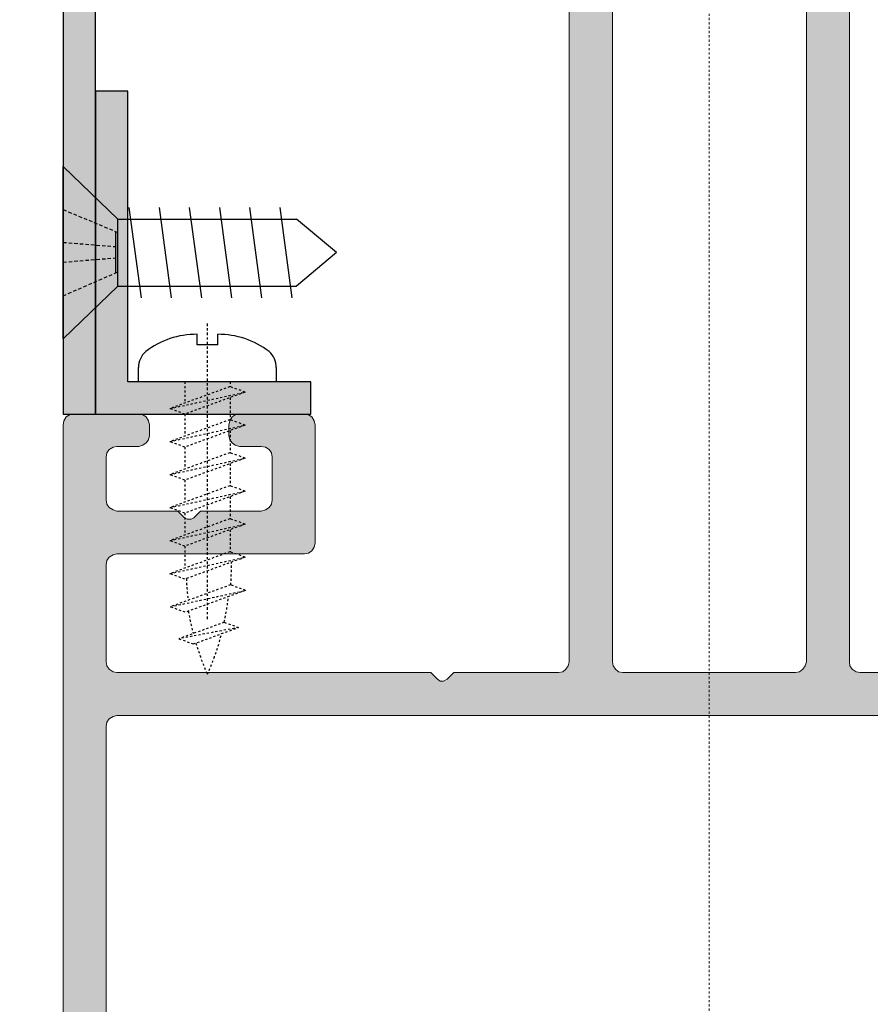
# Model space of a CAD drawing. Header units: millimetres. Extents: x -226731 to 126254, y -16359 to 60195.
# Tile 182 of 256: x -154154 to -154114, y 20846 to 20892. Entities that reach past the tile are written whole.
import ezdxf

# ---------------------------------------------------------------- set-up
doc = ezdxf.new("R2010")
doc.units = ezdxf.units.MM
doc.header["$LTSCALE"] = 0.1
doc.header["$MEASUREMENT"] = 0
for name, pattern in [('CENTER', [2, 1.25, -0.25, 0.25, -0.25]), ('HIDDEN', [0.375, 0.25, -0.125]), ('HIDDEN2', [4.762499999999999, 3.175, -1.5875])]:
    doc.linetypes.add(name, pattern=pattern)
for name, color, linetype, lineweight in [('01. Aluminium (Main Structure)', 6, 'Continuous', 5), ('0_CCE_ FF_SIDE WALL SPRINKLER', 6, 'Continuous', 0), ('1. Profile', 6, 'Continuous', 30), ('2_Centerline', 1, 'CENTER', 15), ('3_Hatch', 8, 'Continuous', 0), ('SPRINKLER COVERAGE AREA', 1, 'Continuous', 9)]:
    doc.layers.add(name, color=color, linetype=linetype, lineweight=lineweight)
for name, color, linetype in [('9_Screws-Anchors', 1, 'Continuous'), ('CENTER LINE', 8, 'CENTER'), ('DRY WALL LINE', 1, 'Continuous'), ('FIRE FIGHTING SERVICES', 5, 'Continuous'), ('HARDWARES', 7, 'Continuous')]:
    doc.layers.add(name, color=color, linetype=linetype)
doc.layers.add('Glass in Section', color=7, linetype='Continuous', true_color=0x3affff)

# ---------------------------------------------------------------- blocks, each defined once
blk = doc.blocks.new('A$C768C5112')
at = {"layer": '3_Hatch'}
h = blk.add_hatch(color=8, dxfattribs=at)
h.dxf.hatch_style = 1
h.paths.add_polyline_path([(-4.223506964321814, -41.98522546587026), (-3.912497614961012, -41.67421611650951), (-3.912497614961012, -37.70677351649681), (-4.498231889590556, -36.68251605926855), (-4.498231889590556, -2.487038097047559), (-4.461947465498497, -2.304579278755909), (-4.352057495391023, -2.139744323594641), (-4.205883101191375, -2.029854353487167), (-4.004763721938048, -1.993569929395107), (4.004763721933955, -1.993569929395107), (4.188259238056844, -2.029854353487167), (4.35205749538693, -2.139744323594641), (4.461947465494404, -2.304579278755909), (4.516892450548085, -2.487038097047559), (4.516892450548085, -36.68251605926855), (3.894873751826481, -37.70677351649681), (3.894873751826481, -41.67421611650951), (4.205883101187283, -41.98522546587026), (4.297112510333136, -42.13139986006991), (4.297112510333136, -42.27757425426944), (4.205883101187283, -42.42374864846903), (3.894873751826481, -42.71713413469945), (3.894873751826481, -46.6845767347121), (4.516892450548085, -47.70883419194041), (4.516892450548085, -53.70716784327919), (4.461947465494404, -53.8896266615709), (4.35205749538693, -54.05446161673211), (4.188259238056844, -54.16435158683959), (4.004763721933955, -54.2006360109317), (-4.004763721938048, -54.2006360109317), (-4.205883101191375, -54.16435158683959), (-4.352057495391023, -54.05446161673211), (-4.461947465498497, -53.8896266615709), (-4.498231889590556, -53.70716784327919), (-4.498231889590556, -47.70883419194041), (-3.912497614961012, -46.6845767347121), (-3.912497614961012, -42.71713413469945), (-4.223506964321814, -42.42374864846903), (-4.278451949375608, -42.27757425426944), (-4.278451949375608, -42.13139986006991)], flags=16)
h.paths.add_polyline_path([(10.03938179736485, -54.01714049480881), (9.984436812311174, -54.2006360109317), (9.965776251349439, -54.38309482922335), (9.856922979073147, -54.54792978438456), (9.692088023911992, -54.65781975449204), (9.509629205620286, -54.69410417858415), (7.003930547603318, -54.69410417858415), (6.821471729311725, -54.65781975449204), (6.637976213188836, -54.54792978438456), (6.528086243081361, -54.38309482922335), (6.510462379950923, -54.2006360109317), (6.510462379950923, -2.487038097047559), (6.528086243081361, -2.304579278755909), (6.637976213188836, -2.139744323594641), (6.821471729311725, -2.029854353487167), (7.003930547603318, -1.993569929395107), (11.88677733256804, -1.993569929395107), (12.17912612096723, -1.682560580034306), (12.32530051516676, -1.591331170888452), (12.47147490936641, -1.591331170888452), (12.59898874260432, -1.682560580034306), (12.92865865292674, -1.993569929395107), (27.50255676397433, -1.993569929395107), (27.68605228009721, -2.029854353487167), (27.86851109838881, -2.139744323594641), (27.95974050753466, -2.304579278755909), (27.99602493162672, -2.487038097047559), (27.99602493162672, -6.985269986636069), (27.95974050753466, -7.186389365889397), (27.86851109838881, -7.351224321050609), (27.68605228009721, -7.461114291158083), (27.50255676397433, -7.497398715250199), (18.81710233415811, -7.497398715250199), (18.61598295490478, -7.533683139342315), (18.45114799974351, -7.64357310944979), (18.34125802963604, -7.808408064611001), (18.30497360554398, -8.009527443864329), (18.30497360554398, -13.47707180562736), (18.34125802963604, -13.67819118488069), (18.45114799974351, -13.86065000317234), (18.61598295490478, -13.95291611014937), (18.81710233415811, -13.98920053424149), (21.79760859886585, -13.98920053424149), (21.99872797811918, -13.95291611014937), (22.16356293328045, -13.86065000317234), (22.27241620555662, -13.67819118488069), (22.29107676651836, -13.47707180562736), (22.29107676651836, -13.00122750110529), (22.27241620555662, -12.80010812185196), (22.16356293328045, -12.65393372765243), (21.99872797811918, -12.5440437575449), (21.79760859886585, -12.49013547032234), (20.80963556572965, -12.49013547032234), (20.60851618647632, -12.4528143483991), (20.46234179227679, -12.34292437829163), (20.35245182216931, -12.19674998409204), (20.29750683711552, -11.99563060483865), (20.29750683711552, -10.00309737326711), (20.35245182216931, -9.801977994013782), (20.46234179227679, -9.655803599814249), (20.60851618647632, -9.545913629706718), (20.80963556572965, -9.49096864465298), (23.64396743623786, -9.49096864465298), (23.93735292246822, -9.179959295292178), (24.08352731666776, -9.106353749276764), (24.2297017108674, -9.106353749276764), (24.35721554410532, -9.179959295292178), (24.68688545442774, -9.49096864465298), (27.50255676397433, -9.49096864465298), (27.68605228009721, -9.545913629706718), (27.86851109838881, -9.655803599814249), (27.95974050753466, -9.801977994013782), (27.99602493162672, -10.00309737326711), (27.99602493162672, -11.99563060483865), (27.95974050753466, -12.19674998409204), (27.86851109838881, -12.34292437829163), (27.68605228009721, -12.4528143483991), (27.50255676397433, -12.49013547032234), (26.51562042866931, -12.49013547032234), (26.31450104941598, -12.5440437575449), (26.16832665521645, -12.65393372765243), (26.05843668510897, -12.80010812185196), (26.00349170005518, -13.00122750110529), (26.00349170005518, -13.47707180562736), (26.05843668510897, -13.67819118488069), (26.16832665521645, -13.86065000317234), (26.31450104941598, -13.95291611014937), (26.51562042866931, -13.98920053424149), (29.51375055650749, -13.98920053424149), (29.69724607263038, -13.95291611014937), (29.86208102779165, -13.86065000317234), (29.97093430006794, -13.67819118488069), (29.98959486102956, -13.47707180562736), (29.97093430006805, 81.00442663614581), (29.86208102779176, 81.1879221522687), (29.77966355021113, 81.24286713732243), (29.69724607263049, 81.29781212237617), (29.60549831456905, 81.3066240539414), (29.5137505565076, 81.31543598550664), (-29.51375055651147, 81.31543598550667), (-29.7148699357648, 81.2978121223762), (-29.86104432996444, 81.18792215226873), (-29.97093430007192, 81.00442663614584), (-30.00721872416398, 80.84062837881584), (-30.00721872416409, -13.47707180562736), (-29.97093430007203, -13.67819118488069), (-29.86104432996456, -13.86065000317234), (-29.71486993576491, -13.95291611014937), (-29.51375055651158, -13.98920053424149), (-26.4959231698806, -13.98920053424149), (-26.31346435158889, -13.95291611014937), (-26.14862939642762, -13.86065000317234), (-26.03873942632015, -13.67819118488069), (-26.00245500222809, -13.47707180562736), (-26.00245500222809, -13.00122750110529), (-26.03873942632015, -12.80010812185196), (-26.14862939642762, -12.65393372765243), (-26.31346435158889, -12.5440437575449), (-26.4959231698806, -12.49013547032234), (-27.52018062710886, -12.49013547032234), (-27.68501558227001, -12.4528143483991), (-27.86747440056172, -12.34292437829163), (-27.97736437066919, -12.19674998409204), (-28.01364879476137, -11.99563060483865), (-28.01364879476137, -10.00309737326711), (-27.97736437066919, -9.801977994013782), (-27.86747440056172, -9.655803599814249), (-27.68501558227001, -9.545913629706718), (-27.52018062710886, -9.49096864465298), (-24.68584875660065, -9.49096864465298), (-24.37483940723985, -9.179959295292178), (-24.24732557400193, -9.106353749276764), (-24.06383005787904, -9.106353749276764), (-23.93631622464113, -9.179959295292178), (-23.62530687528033, -9.49096864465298), (-20.80963556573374, -9.49096864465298), (-20.60851618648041, -9.545913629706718), (-20.44368123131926, -9.655803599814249), (-20.33379126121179, -9.801977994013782), (-20.29750683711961, -10.00309737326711), (-20.29750683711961, -11.99563060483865), (-20.33379126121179, -12.19674998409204), (-20.44368123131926, -12.34292437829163), (-20.60851618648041, -12.4528143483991), (-20.80963556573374, -12.49013547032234), (-21.81523246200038, -12.49013547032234), (-22.01635184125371, -12.5440437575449), (-22.16252623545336, -12.65393372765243), (-22.27241620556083, -12.80010812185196), (-22.30870062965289, -13.00122750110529), (-22.30870062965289, -13.47707180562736), (-22.27241620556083, -13.67819118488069), (-22.16252623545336, -13.86065000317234), (-22.01635184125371, -13.95291611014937), (-21.81523246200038, -13.98920053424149), (-18.79740507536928, -13.98920053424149), (-18.61494625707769, -13.95291611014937), (-18.45011130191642, -13.86065000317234), (-18.34125802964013, -13.67819118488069), (-18.30393690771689, -13.47707180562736), (-18.30393690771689, -8.009527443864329), (-18.34125802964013, -7.808408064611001), (-18.45011130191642, -7.64357310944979), (-18.61494625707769, -7.533683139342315), (-18.79740507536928, -7.497398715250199), (-27.52018062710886, -7.497398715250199), (-27.68501558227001, -7.461114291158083), (-27.86747440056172, -7.351224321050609), (-27.97736437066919, -7.186389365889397), (-28.01364879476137, -6.985269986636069), (-28.01364879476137, -2.487038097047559), (-27.97736437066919, -2.304579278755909), (-27.86747440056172, -2.139744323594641), (-27.68501558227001, -2.029854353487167), (-27.52018062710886, -1.993569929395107), (-12.92762195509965, -1.993569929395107), (-12.61764930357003, -1.682560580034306), (-12.48909877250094, -1.591331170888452), (-12.3429243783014, -1.591331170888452), (-12.17808942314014, -1.682560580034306), (-11.86708007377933, -1.993569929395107), (-7.002893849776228, -1.993569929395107), (-6.801774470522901, -2.029854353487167), (-6.655600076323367, -2.139744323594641), (-6.545710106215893, -2.304579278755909), (-6.509425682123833, -2.487038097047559), (-6.509425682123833, -54.2006360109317), (-6.545710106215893, -54.38309482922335), (-6.655600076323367, -54.54792978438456), (-6.801774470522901, -54.65781975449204), (-7.002893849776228, -54.69410417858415), (-9.508592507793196, -54.69410417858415), (-9.709711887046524, -54.65781975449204), (-9.855886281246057, -54.54792978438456), (-9.965776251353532, -54.38309482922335), (-10.0020606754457, -54.2006360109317), (-10.03834509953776, -54.01714049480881), (-10.14823506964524, -53.83468167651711), (-10.31307002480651, -53.72479170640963), (-10.4955288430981, -53.70716784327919), (-11.50216243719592, -53.70716784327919), (-11.70328181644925, -53.72479170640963), (-11.8494562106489, -53.83468167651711), (-11.95934618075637, -54.01714049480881), (-12.01325446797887, -54.2006360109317), (-12.01325446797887, -56.21182980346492), (-11.95934618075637, -56.39532531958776), (-11.8494562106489, -56.55912357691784), (-11.70328181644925, -56.66901354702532), (-11.50216243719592, -56.68767410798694), (-0.5297525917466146, -56.68767410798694), (-0.201119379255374, -56.39532531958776), (-0.07256884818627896, -56.3217197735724), (0.07360554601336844, -56.3217197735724), (0.2197799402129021, -56.39532531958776), (0.5121287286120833, -56.68767410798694), (11.50216243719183, -56.68767410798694), (11.68565795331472, -56.66901354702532), (11.8494562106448, -56.55912357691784), (11.95934618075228, -56.39532531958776), (12.01429116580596, -56.21182980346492), (12.01429116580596, -54.2006360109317), (11.95934618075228, -54.01714049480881), (11.8494562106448, -53.83468167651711), (11.68565795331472, -53.72479170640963), (11.50216243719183, -53.70716784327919), (10.4965655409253, -53.70716784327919), (10.29544616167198, -53.72479170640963), (10.14927176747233, -53.83468167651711)])
h.paths.add_polyline_path([(27.99602493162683, 77.82280099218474), (27.95974050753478, 78.0062965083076), (27.86851109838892, 78.1887553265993), (27.68605228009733, 78.29864529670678), (27.50255676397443, 78.33492972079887), (-27.52018062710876, 78.3349297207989), (-27.6850155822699, 78.29864529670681), (-27.8674744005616, 78.18875532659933), (-27.97736437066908, 78.00629650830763), (-28.01364879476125, 77.82280099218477), (-28.01364879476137, 0.5121287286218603), (-27.97736437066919, 0.3110093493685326), (-27.86747440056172, 0.1648349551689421), (-27.68501558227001, 0.05494498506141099), (-27.52018062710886, 7.73070496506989e-12), (27.50255676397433, 7.73070496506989e-12), (27.68605228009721, 0.05494498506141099), (27.86851109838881, 0.1648349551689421), (27.95974050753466, 0.3110093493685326), (27.99602493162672, 0.5121287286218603)], flags=16)
at = {"layer": '01. Aluminium (Main Structure)', "color": 8, "linetype": 'ByBlock'}
for p, q in [((-30.00721872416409, -13.47707180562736), (-30.00721872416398, 80.84062837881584)), ((-28.01364879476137, 0.5121287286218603), (-28.01364879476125, 77.82280099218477)), ((-27.97736437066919, 0.3110093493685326), (-28.01364879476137, 0.5121287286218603)), ((-27.86747440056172, 0.1648349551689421), (-27.97736437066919, 0.3110093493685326)), ((-27.68501558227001, 0.05494498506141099), (-27.86747440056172, 0.1648349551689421)), ((-27.52018062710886, 7.73070496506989e-12), (-27.68501558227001, 0.05494498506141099)), ((27.50255676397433, 7.73070496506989e-12), (-27.52018062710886, 7.73070496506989e-12)), ((-12.92762195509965, -1.993569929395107), (-12.61764930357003, -1.682560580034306)), ((-12.61764930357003, -1.682560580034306), (-12.48909877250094, -1.591331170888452)), ((-12.48909877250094, -1.591331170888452), (-12.3429243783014, -1.591331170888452)), ((-12.3429243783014, -1.591331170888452), (-12.17808942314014, -1.682560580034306)), ((-12.17808942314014, -1.682560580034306), (-11.86708007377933, -1.993569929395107)), ((-27.97736437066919, -2.304579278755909), (-27.86747440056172, -2.139744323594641)), ((-27.86747440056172, -2.139744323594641), (-27.68501558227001, -2.029854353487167)), ((-27.68501558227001, -2.029854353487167), (-27.52018062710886, -1.993569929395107)), ((-27.52018062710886, -1.993569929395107), (-12.92762195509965, -1.993569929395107)), ((-11.86708007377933, -1.993569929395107), (-7.002893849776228, -1.993569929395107)), ((-7.002893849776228, -1.993569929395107), (-6.801774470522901, -2.029854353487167)), ((-6.801774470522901, -2.029854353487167), (-6.655600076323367, -2.139744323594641)), ((-6.655600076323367, -2.139744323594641), (-6.545710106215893, -2.304579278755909)), ((-4.461947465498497, -2.304579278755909), (-4.352057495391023, -2.139744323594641)), ((-4.352057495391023, -2.139744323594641), (-4.205883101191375, -2.029854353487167)), ((-4.205883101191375, -2.029854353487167), (-4.004763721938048, -1.993569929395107)), ((-4.004763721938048, -1.993569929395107), (4.004763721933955, -1.993569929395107)), ((4.004763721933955, -1.993569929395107), (4.188259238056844, -2.029854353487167)), ((4.188259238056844, -2.029854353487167), (4.35205749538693, -2.139744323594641)), ((4.35205749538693, -2.139744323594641), (4.461947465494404, -2.304579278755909)), ((6.528086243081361, -2.304579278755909), (6.637976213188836, -2.139744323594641)), ((6.637976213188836, -2.139744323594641), (6.821471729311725, -2.029854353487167)), ((6.821471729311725, -2.029854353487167), (7.003930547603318, -1.993569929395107)), ((7.003930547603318, -1.993569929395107), (11.88677733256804, -1.993569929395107)), ((-28.01364879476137, -2.487038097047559), (-27.97736437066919, -2.304579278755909)), ((-28.01364879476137, -6.985269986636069), (-28.01364879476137, -2.487038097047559)), ((-6.545710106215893, -2.304579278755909), (-6.509425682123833, -2.487038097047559)), ((-6.509425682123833, -2.487038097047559), (-6.509425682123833, -54.2006360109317)), ((-4.498231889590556, -2.487038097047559), (-4.461947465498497, -2.304579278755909)), ((-4.498231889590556, -36.68251605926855), (-4.498231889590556, -2.487038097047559)), ((4.461947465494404, -2.304579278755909), (4.516892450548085, -2.487038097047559)), ((4.516892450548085, -2.487038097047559), (4.516892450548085, -36.68251605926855)), ((6.510462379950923, -2.487038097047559), (6.528086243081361, -2.304579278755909)), ((6.510462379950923, -54.2006360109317), (6.510462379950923, -2.487038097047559)), ((-27.97736437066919, -7.186389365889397), (-28.01364879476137, -6.985269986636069)), ((-27.86747440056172, -7.351224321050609), (-27.97736437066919, -7.186389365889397)), ((-27.68501558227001, -7.461114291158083), (-27.86747440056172, -7.351224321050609)), ((-27.52018062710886, -7.497398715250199), (-27.68501558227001, -7.461114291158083)), ((-18.79740507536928, -7.497398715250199), (-27.52018062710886, -7.497398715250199)), ((-18.79740507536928, -7.497398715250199), (-18.61494625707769, -7.533683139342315)), ((-18.61494625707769, -7.533683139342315), (-18.45011130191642, -7.64357310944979)), ((-18.45011130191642, -7.64357310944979), (-18.34125802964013, -7.808408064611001)), ((-18.34125802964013, -7.808408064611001), (-18.30393690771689, -8.009527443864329)), ((-18.30393690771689, -8.009527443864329), (-18.30393690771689, -13.47707180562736)), ((-24.37483940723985, -9.179959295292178), (-24.24732557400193, -9.106353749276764)), ((-24.24732557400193, -9.106353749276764), (-24.06383005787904, -9.106353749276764)), ((-24.06383005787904, -9.106353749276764), (-23.93631622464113, -9.179959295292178)), ((-27.86747440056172, -9.655803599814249), (-27.68501558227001, -9.545913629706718)), ((-27.68501558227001, -9.545913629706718), (-27.52018062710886, -9.49096864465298)), ((-27.52018062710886, -9.49096864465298), (-24.68584875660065, -9.49096864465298)), ((-24.68584875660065, -9.49096864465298), (-24.37483940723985, -9.179959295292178)), ((-23.93631622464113, -9.179959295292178), (-23.62530687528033, -9.49096864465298)), ((-23.62530687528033, -9.49096864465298), (-20.80963556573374, -9.49096864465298)), ((-20.80963556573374, -9.49096864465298), (-20.60851618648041, -9.545913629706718)), ((-20.60851618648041, -9.545913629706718), (-20.44368123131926, -9.655803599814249)), ((-28.01364879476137, -10.00309737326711), (-27.97736437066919, -9.801977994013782)), ((-28.01364879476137, -11.99563060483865), (-28.01364879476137, -10.00309737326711)), ((-27.97736437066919, -9.801977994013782), (-27.86747440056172, -9.655803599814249)), ((-20.44368123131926, -9.655803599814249), (-20.33379126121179, -9.801977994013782)), ((-20.33379126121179, -9.801977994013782), (-20.29750683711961, -10.00309737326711)), ((-20.29750683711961, -10.00309737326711), (-20.29750683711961, -11.99563060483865)), ((-27.97736437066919, -12.19674998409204), (-28.01364879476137, -11.99563060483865)), ((-27.86747440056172, -12.34292437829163), (-27.97736437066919, -12.19674998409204)), ((-27.68501558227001, -12.4528143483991), (-27.86747440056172, -12.34292437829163)), ((-20.44368123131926, -12.34292437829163), (-20.60851618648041, -12.4528143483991)), ((-20.33379126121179, -12.19674998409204), (-20.44368123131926, -12.34292437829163)), ((-20.29750683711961, -11.99563060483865), (-20.33379126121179, -12.19674998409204)), ((-27.52018062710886, -12.49013547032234), (-27.68501558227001, -12.4528143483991)), ((-26.4959231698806, -12.49013547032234), (-27.52018062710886, -12.49013547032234)), ((-26.4959231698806, -12.49013547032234), (-26.31346435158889, -12.5440437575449)), ((-26.31346435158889, -12.5440437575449), (-26.14862939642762, -12.65393372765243)), ((-26.14862939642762, -12.65393372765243), (-26.03873942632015, -12.80010812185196)), ((-26.03873942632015, -12.80010812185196), (-26.00245500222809, -13.00122750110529)), ((-22.30870062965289, -13.00122750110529), (-22.27241620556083, -12.80010812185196)), ((-22.27241620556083, -12.80010812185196), (-22.16252623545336, -12.65393372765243)), ((-22.16252623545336, -12.65393372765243), (-22.01635184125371, -12.5440437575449)), ((-22.01635184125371, -12.5440437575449), (-21.81523246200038, -12.49013547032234)), ((-20.80963556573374, -12.49013547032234), (-21.81523246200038, -12.49013547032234)), ((-20.60851618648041, -12.4528143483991), (-20.80963556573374, -12.49013547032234)), ((-26.00245500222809, -13.00122750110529), (-26.00245500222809, -13.47707180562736)), ((-22.30870062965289, -13.00122750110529), (-22.30870062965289, -13.47707180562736)), ((-29.97093430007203, -13.67819118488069), (-30.00721872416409, -13.47707180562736)), ((-29.86104432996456, -13.86065000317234), (-29.97093430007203, -13.67819118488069)), ((-26.03873942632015, -13.67819118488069), (-26.14862939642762, -13.86065000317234)), ((-26.00245500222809, -13.47707180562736), (-26.03873942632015, -13.67819118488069)), ((-22.27241620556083, -13.67819118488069), (-22.30870062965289, -13.47707180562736)), ((-22.16252623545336, -13.86065000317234), (-22.27241620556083, -13.67819118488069)), ((-18.34125802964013, -13.67819118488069), (-18.45011130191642, -13.86065000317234)), ((-18.30393690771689, -13.47707180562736), (-18.34125802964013, -13.67819118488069)), ((-29.71486993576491, -13.95291611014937), (-29.86104432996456, -13.86065000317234)), ((-29.51375055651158, -13.98920053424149), (-29.71486993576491, -13.95291611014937)), ((-26.4959231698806, -13.98920053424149), (-29.51375055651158, -13.98920053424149)), ((-26.31346435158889, -13.95291611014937), (-26.4959231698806, -13.98920053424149)), ((-26.14862939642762, -13.86065000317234), (-26.31346435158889, -13.95291611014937)), ((-22.01635184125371, -13.95291611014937), (-22.16252623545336, -13.86065000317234)), ((-21.81523246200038, -13.98920053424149), (-22.01635184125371, -13.95291611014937)), ((-18.79740507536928, -13.98920053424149), (-21.81523246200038, -13.98920053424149)), ((-18.61494625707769, -13.95291611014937), (-18.79740507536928, -13.98920053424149)), ((-18.45011130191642, -13.86065000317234), (-18.61494625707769, -13.95291611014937))]:
    blk.add_line(p, q, dxfattribs=at)
blk = doc.blocks.new('*U433')
at = {"layer": 'CENTER LINE', "color": 8, "linetype": 'CENTER'}
blk.add_line((0, -11.01451412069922), (0, 2.707812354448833), dxfattribs=at)
at = {"layer": 'HARDWARES', "color": 8, "linetype": 'Continuous'}
for p, q in [((-0.4819280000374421, 1.725884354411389), (-0.4819280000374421, 2.207812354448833)), ((0.4819280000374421, 1.725884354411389), (0.4819280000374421, 2.207812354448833)), ((0.4819280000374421, 1.725884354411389), (-0.4819280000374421, 1.725884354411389)), ((-3.199999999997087, 0), (-3.199999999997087, 0.6591894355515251)), ((3.199999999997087, 0.6591890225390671), (3.199999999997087, 0)), ((3.199999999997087, 0), (-3.199999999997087, 0))]:
    blk.add_line(p, q, dxfattribs=at)
at = {"layer": 'HARDWARES', "color": 8}
for p, q in [((-3.199999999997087, 0), (-3.199999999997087, 0.4166666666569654)), ((3.199999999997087, 0), (-3.199999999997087, 0)), ((3.199999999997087, 0.4166666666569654), (3.199999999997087, 0))]:
    blk.add_line(p, q, dxfattribs=at)
at = {"layer": 'HARDWARES', "color": 8, "linetype": 'HIDDEN'}
for p, q in [((1.050000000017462, 0), (1.050000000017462, -0.2232125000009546)), ((1.050000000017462, -0.7327249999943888), (1.050000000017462, -1.756212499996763)), ((-1.050000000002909, -1.49712499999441), (-1.050000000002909, -2.520546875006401)), ((1.050000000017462, -2.265725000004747), (1.050000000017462, -3.289212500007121)), ((-1.050000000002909, -3.030125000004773), (-1.050000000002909, -4.053546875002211)), ((1.050000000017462, -3.798725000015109), (1.050000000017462, -4.822212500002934)), ((-1.050000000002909, -4.563125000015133), (-1.050000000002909, -5.586546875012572)), ((1.050000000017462, -5.331725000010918), (1.050000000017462, -6.355212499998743)), ((-1.050000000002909, -6.096125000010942), (-1.050000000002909, -7.119546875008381)), ((1.050000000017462, -6.864725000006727), (1.050000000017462, -7.888212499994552)), ((-1.050000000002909, -7.629125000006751), (-1.050000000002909, -8.652546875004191)), ((0.7847000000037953, -11.16380479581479), (-1.320987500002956, -11.93021729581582)), ((1.448475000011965, -11.40547979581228), (-1.320987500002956, -11.93021729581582)), ((-0.6571249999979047, -12.17180479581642), (1.448475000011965, -11.40547979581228)), ((0.7847000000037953, -11.16380479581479), (1.448475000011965, -11.40547979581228)), ((-1.320987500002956, -11.93021729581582), (-0.6571249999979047, -12.17180479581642))]:
    blk.add_line(p, q, dxfattribs=at)
for points in [[(-1.050000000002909, 0), (-1.050000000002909, -0.9875468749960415)], [(1.75, -0.4780124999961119), (1.050000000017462, -0.2232125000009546), (-1.75, -1.242324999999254), (1.75, -0.4780124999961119), (-1.050000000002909, -1.497125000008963), (-1.75, -1.242324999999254)], [(1.75, -2.01101250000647), (1.050000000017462, -1.756212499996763), (-1.75, -2.775325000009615), (1.75, -2.01101250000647), (-1.050000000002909, -3.030125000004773), (-1.75, -2.775325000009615)], [(1.75, -3.544012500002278), (1.050000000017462, -3.289212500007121), (-1.75, -4.308325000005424), (1.75, -3.544012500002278), (-1.050000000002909, -4.563125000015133), (-1.75, -4.308325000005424)], [(1.75, -5.077012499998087), (1.050000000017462, -4.82221250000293), (-1.75, -5.841325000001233), (1.75, -5.077012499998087), (-1.050000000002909, -6.096125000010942), (-1.75, -5.841325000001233)], [(1.75, -6.610012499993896), (1.050000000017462, -6.355212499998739), (-1.75, -7.374324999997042), (1.75, -6.610012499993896), (-1.050000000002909, -7.629125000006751), (-1.75, -7.374324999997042)], [(1.75, -8.142965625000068), (1.050000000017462, -7.88816562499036), (-1.75, -8.907278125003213), (1.75, -8.142965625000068), (-1.050000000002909, -9.16207812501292), (-1.75, -8.907278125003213)], [(1.770456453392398, -9.683034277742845), (1.070456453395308, -9.428234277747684), (-1.729543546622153, -10.44734677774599), (1.770456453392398, -9.683034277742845), (-1.02954354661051, -10.70214677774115), (-1.729543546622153, -10.44734677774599)]]:
    blk.add_lwpolyline(points, dxfattribs=at)
at = {"layer": 'HARDWARES', "color": 8, "linetype": 'Continuous'}
for centre, radius, start, end in [((-0.5118373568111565, -1.645610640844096), 3.853488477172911, 89.55529029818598, 127.6506007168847), ((0.5118373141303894, -1.645610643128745), 3.853488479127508, 52.34939340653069, 90.44470906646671), ((-2.200000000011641, 0.6591894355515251), 1, 131.7376037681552, 180), ((2.199999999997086, 0.6591890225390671), 1, 0, 48.2623911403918)]:
    blk.add_arc(centre, radius, start, end, dxfattribs=at)
at = {"layer": 'HARDWARES', "color": 8, "linetype": 'HIDDEN'}
for centre, radius, start, end in [((-11.12926385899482, -8.600763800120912), 12.2450121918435, 356.0960692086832, 1.058428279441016), ((11.25330176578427, -8.600763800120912), 12.24501219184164, 182.5080075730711, 187.2926171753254), ((-11.19128281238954, -8.611009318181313), 12.2450121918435, 347.9668111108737, 353.6815361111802), ((11.19128281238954, -8.611009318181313), 12.24501219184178, 189.5794861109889, 194.562172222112), ((-11.19128281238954, -8.611009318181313), 12.2450121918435, 336.0565194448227, 345.4243000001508), ((11.19128281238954, -8.611009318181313), 12.24501219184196, 196.6931290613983, 203.9434805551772)]:
    blk.add_arc(centre, radius, start, end, dxfattribs=at)
blk = doc.blocks.new('c812')
at = {"layer": '9_Screws-Anchors', "color": 8, "linetype": 'ByBlock'}
for p, q in [((-4, 0), (4, 0)), ((-1.55000000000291, -2.539999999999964), (-4, 0)), ((1.55000000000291, -2.539999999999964), (4, 0)), ((-1.550000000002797, -2.53999999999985), (-1.550000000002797, -10.83517785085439)), ((-1.55000000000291, -2.539999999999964), (1.55000000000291, -2.539999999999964)), ((-0.9460953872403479, -2.441380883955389), (0.982201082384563, -2.441380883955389)), ((1.550000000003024, -2.53999999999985), (1.550000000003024, -10.83517785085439)), ((-2.099999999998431, -3.635228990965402), (2.099999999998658, -3.072506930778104)), ((-2.099999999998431, -5.035228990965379), (2.099999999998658, -4.472506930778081)), ((-2.099999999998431, -6.435228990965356), (2.099999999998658, -5.872506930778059)), ((-2.099999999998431, -7.835228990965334), (2.099999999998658, -7.272506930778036)), ((-2.099999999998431, -9.235228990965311), (2.099999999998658, -8.672506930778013)), ((-2.099999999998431, -10.63522899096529), (2.099999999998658, -10.07250693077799)), ((1.13686837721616e-13, -12.70000000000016), (-1.550000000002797, -10.83517785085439)), ((1.13686837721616e-13, -12.70000000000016), (1.550000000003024, -10.83517785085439))]:
    blk.add_line(p, q, dxfattribs=at)
at = {"layer": '9_Screws-Anchors', "color": 8, "linetype": 'HIDDEN2', "ltscale": 0.5}
for p, q in [((-2, 0), (-0.898808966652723, -2.539999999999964)), ((-0.4409305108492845, 0), (-0.2430229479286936, -2.441380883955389)), ((0.4770362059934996, 0), (0.2791286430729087, -2.441380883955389)), ((2, 0), (0.9349146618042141, -2.539999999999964))]:
    blk.add_line(p, q, dxfattribs=at)
blk = doc.blocks.new('*U435')
at = {"layer": '3_Hatch'}
h = blk.add_hatch(color=8, dxfattribs=at)
h.dxf.hatch_style = 1
edge = h.paths.add_edge_path()
edge.add_line((28.50721872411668, 105.4719347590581), (28.50721872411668, 2.999999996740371))
edge.add_arc((27.00721872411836, 2.999999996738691), 1.49999999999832, 269.99999999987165, 360, ccw=False)
edge.add_line((27.00721872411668, 1.499999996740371), (10.48276726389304, 1.499999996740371))
edge.add_arc((10.48276726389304, 2.999999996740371), 1.5, 180, 270, ccw=False)
edge.add_line((8.982767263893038, 2.999999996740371), (8.982767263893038, 59.77346118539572))
edge.add_arc((5.982767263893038, 59.77346118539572), 3, 0, 90)
edge.add_line((5.982767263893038, 62.77346118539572), (-7.482767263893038, 62.77346118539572))
edge.add_line((-7.482767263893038, 62.77346118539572), (-7.482767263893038, 61.27346118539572))
edge.add_line((-7.482767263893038, 61.27346118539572), (5.982767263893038, 61.27346118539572))
edge.add_arc((5.982767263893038, 59.77346118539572), 1.5, 0, 90, ccw=False)
edge.add_line((7.482767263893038, 59.77346118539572), (7.482767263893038, 2.999999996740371))
edge.add_arc((10.48276726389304, 2.999999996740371), 3, 180, 270)
edge.add_line((10.48276726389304, -3.259629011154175e-09), (27.00721872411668, -3.259629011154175e-09))
edge.add_arc((27.00721872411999, 2.99999999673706), 2.999999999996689, 269.9999999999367, 360.0000000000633)
edge.add_line((30.00721872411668, 2.999999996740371), (30.00721872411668, 105.4719347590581))
edge.add_line((30.00721872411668, 105.4719347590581), (28.50721872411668, 105.4719347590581))
h = blk.add_hatch(color=8, dxfattribs=at)
h.dxf.hatch_style = 1
h.paths.add_polyline_path([(28.50721872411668, 90.47193475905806), (28.50721872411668, 105.4719347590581), (18.50721872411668, 105.4719347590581), (18.50721872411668, 103.9719347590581), (27.00721872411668, 103.9719347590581), (27.00721872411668, 90.47193475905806)])
at = {"layer": '1. Profile', "color": 8, "linetype": 'ByBlock'}
blk.add_lwpolyline([(28.50721872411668, 90.47193475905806), (28.50721872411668, 105.4719347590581), (18.50721872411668, 105.4719347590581), (18.50721872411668, 103.9719347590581), (27.00721872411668, 103.9719347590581), (27.00721872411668, 90.47193475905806)], close=True, dxfattribs=at)
at = {"layer": '2_Centerline', "color": 8, "ltscale": 0.25}
blk.add_lwpolyline([(0, 230.776571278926), (0, 0)], dxfattribs=at)
at = {"layer": 'Glass in Section', "color": 8}
blk.add_lwpolyline([(28.50721872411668, 105.4719347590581), (28.50721872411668, 2.999999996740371, -0.4142135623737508), (27.00721872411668, 1.499999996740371), (10.48276726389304, 1.499999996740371, -0.414213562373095), (8.982767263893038, 2.999999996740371), (8.982767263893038, 59.77346118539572, 0.414213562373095), (5.982767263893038, 62.77346118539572), (-7.482767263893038, 62.77346118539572), (-7.482767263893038, 61.27346118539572), (5.982767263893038, 61.27346118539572, -0.414213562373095), (7.482767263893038, 59.77346118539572), (7.482767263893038, 2.999999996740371, 0.414213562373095), (10.48276726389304, -3.259629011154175e-09), (27.00721872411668, -3.259629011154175e-09, 0.4142135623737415), (30.00721872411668, 2.999999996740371), (30.00721872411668, 105.4719347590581)], format="xyb", close=True, dxfattribs=at)
at = {"layer": '3_Hatch', "color": 8, "xscale": -1}
blk.add_blockref('A$C768C5112', (0, 119.4611352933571), dxfattribs=at)
at = {"layer": 'DRY WALL LINE', "color": 8, "linetype": 'Continuous', "rotation": 270}
blk.add_blockref('c812', (30.00721872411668, 97.97193475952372), dxfattribs=at)
at = {"layer": 'HARDWARES', "color": 8, "rotation": 180}
blk.add_blockref('*U433', (23.30721872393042, 103.9719347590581), dxfattribs=at)
blk = doc.blocks.new('A$C2AD535C3')
at = {"layer": 'SPRINKLER COVERAGE AREA', "color": 1}
blk.add_circle((-3.056754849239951e-12, -4.617106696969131e-12), 2500, dxfattribs=at)
blk = doc.blocks.new('G$C3584CA52')
at = {"layer": '0_CCE_ FF_SIDE WALL SPRINKLER', "color": 240, "xscale": -0.6, "yscale": 0.6, "zscale": 0.6}
blk.add_blockref('A$C2AD535C3', (8045.881149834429, -1200.499999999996), dxfattribs=at)

msp = doc.modelspace()

# ---------------------------------------------------------------- block references
at = {"layer": 'DRY WALL LINE', "color": 8, "linetype": 'Continuous', "rotation": 179.999999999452}
msp.add_blockref('*U435', (-154121.9469601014, 20978.95285301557), dxfattribs=at)
at = {"layer": 'FIRE FIGHTING SERVICES'}
msp.add_blockref('G$C3584CA52', (-163018.3320608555, 21220.5), dxfattribs=at)

doc.saveas('drawing.dxf')
